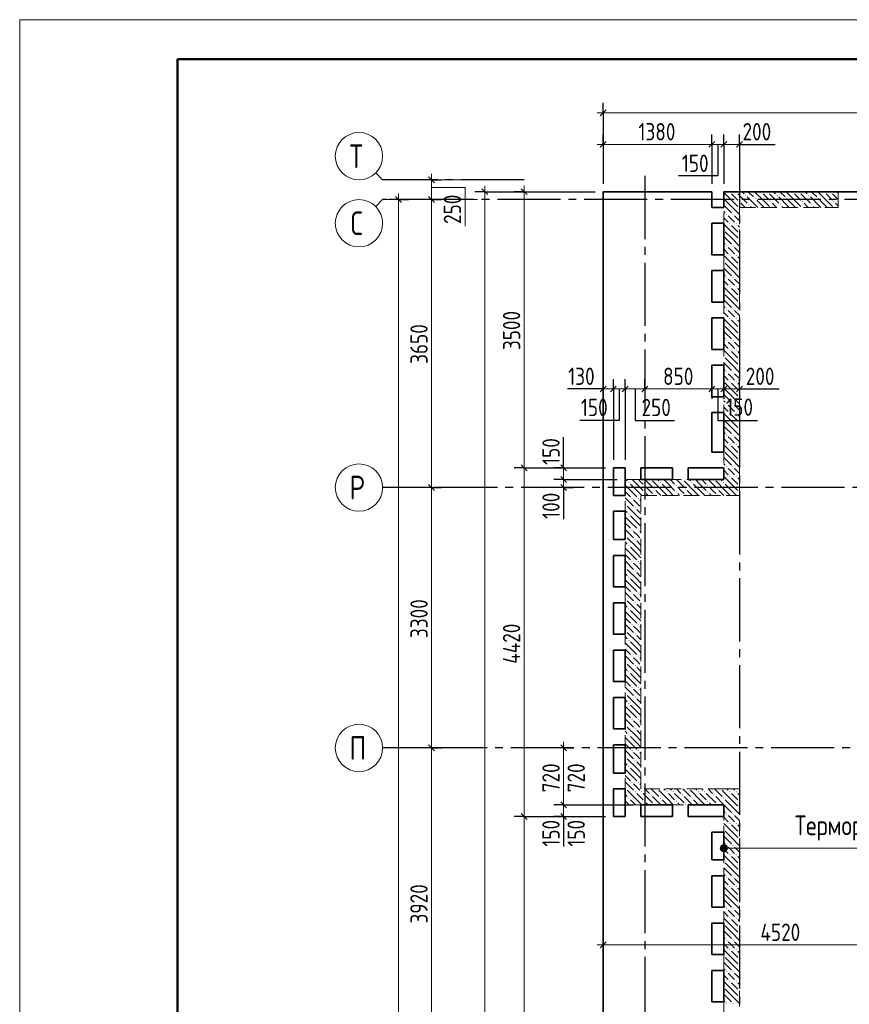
# Model space of a CAD drawing. Header units: millimetres. Extents: x 0 to 43617, y 0 to 59400.
# Tile 23 of 32: x 0 to 10514, y 46920 to 59400. Entities that reach past the tile are written whole.
import ezdxf

# ---------------------------------------------------------------- set-up
doc = ezdxf.new("R2010")
doc.units = ezdxf.units.MM
doc.linetypes.add('______2', pattern=[270, 200, -70])
doc.linetypes.add('______5', pattern=[1100, 800, -100, 100, -100])
for name, color, linetype, lineweight in [('Standard', 7, 'Continuous', 25), ('Оси', 40, '______5', 18), ('Примечания', 7, 'Continuous', 25), ('Размерная выноска', 7, 'Continuous', 13)]:
    doc.layers.add(name, color=color, linetype=linetype, lineweight=lineweight)
doc.layers.add('ЖБ Перекрытие верхний уровень', color=7, linetype='Continuous', lineweight=25, true_color=0xe0e0ff)
doc.layers.add('ЖБ Стена верхний уровень', color=7, linetype='Continuous', lineweight=25, true_color=0x006e00)
doc.styles.add('GOST 2.304-81', font='txt')
doc.styles.add('ISOCPEUR', font='txt')

msp = doc.modelspace()

# ---------------------------------------------------------------- hatches: boundary and pattern name
at = {"layer": 'ЖБ Стена верхний уровень', "linetype": 'Continuous', "lineweight": 18, "transparency": 33554687}
for points in [[(8994, 57213), (9001, 57220), (9007, 57213), (9001, 57207)], [(9074, 57213), (9081, 57220), (9087, 57213), (9081, 57207)], [(9194, 57173), (9201, 57180), (9207, 57173), (9201, 57167)], [(9394, 57213), (9401, 57220), (9407, 57213), (9401, 57207)], [(9474, 57213), (9481, 57220), (9487, 57213), (9481, 57207)], [(9594, 57173), (9601, 57180), (9607, 57173), (9601, 57167)], [(9794, 57213), (9801, 57220), (9807, 57213), (9801, 57207)], [(9874, 57213), (9881, 57220), (9887, 57213), (9881, 57207)], [(9994, 57173), (10001, 57180), (10007, 57173), (10001, 57167)], [(10194, 57213), (10201, 57220), (10207, 57213), (10201, 57207)], [(10274, 57213), (10281, 57220), (10287, 57213), (10281, 57207)], [(8924, 57137), (8927, 57133), (8924, 57130)], [(9114, 57093), (9121, 57100), (9124, 57097), (9124, 57090), (9121, 57087)], [(9124, 57097), (9127, 57093), (9124, 57090)], [(9234, 57053), (9241, 57060), (9247, 57053), (9241, 57047)], [(9314, 57133), (9321, 57140), (9327, 57133), (9321, 57127)], [(9514, 57093), (9521, 57100), (9527, 57093), (9521, 57087)], [(9634, 57053), (9641, 57060), (9647, 57053), (9641, 57047)], [(9714, 57133), (9721, 57140), (9727, 57133), (9721, 57127)], [(9914, 57093), (9921, 57100), (9927, 57093), (9921, 57087)], [(10034, 57053), (10041, 57060), (10047, 57053), (10041, 57047)], [(10114, 57133), (10121, 57140), (10127, 57133), (10121, 57127)], [(10314, 57093), (10321, 57100), (10327, 57093), (10321, 57087)], [(8954, 56933), (8961, 56940), (8967, 56933), (8961, 56927)], [(9034, 56933), (9041, 56940), (9047, 56933), (9041, 56927)], [(9114, 57013), (9121, 57020), (9124, 57017), (9124, 57010), (9121, 57007)], [(8994, 56813), (9001, 56820), (9007, 56813), (9001, 56807)], [(9074, 56813), (9081, 56820), (9087, 56813), (9081, 56807)], [(8924, 56737), (8927, 56733), (8924, 56730)], [(9114, 56693), (9121, 56700), (9124, 56697), (9124, 56690), (9121, 56687)], [(8954, 56533), (8961, 56540), (8967, 56533), (8961, 56527)], [(9034, 56533), (9041, 56540), (9047, 56533), (9041, 56527)], [(9114, 56613), (9121, 56620), (9124, 56617), (9124, 56610), (9121, 56607)], [(8994, 56413), (9001, 56420), (9007, 56413), (9001, 56407)], [(9074, 56413), (9081, 56420), (9087, 56413), (9081, 56407)], [(8924, 56337), (8927, 56333), (8924, 56330)], [(9114, 56293), (9121, 56300), (9124, 56297), (9124, 56290), (9121, 56287)], [(9114, 56213), (9121, 56220), (9124, 56217), (9124, 56210), (9121, 56207)], [(8954, 56133), (8961, 56140), (8967, 56133), (8961, 56127)], [(9034, 56133), (9041, 56140), (9047, 56133), (9041, 56127)], [(8924, 55937), (8927, 55933), (8924, 55930)], [(8994, 56013), (9001, 56020), (9007, 56013), (9001, 56007)], [(9074, 56013), (9081, 56020), (9087, 56013), (9081, 56007)], [(9114, 55893), (9121, 55900), (9124, 55897), (9124, 55890), (9121, 55887)], [(9114, 55813), (9121, 55820), (9124, 55817), (9124, 55810), (9121, 55807)], [(8954, 55733), (8961, 55740), (8967, 55733), (8961, 55727)], [(9034, 55733), (9041, 55740), (9047, 55733), (9041, 55727)], [(8924, 55537), (8927, 55533), (8924, 55530)], [(8994, 55613), (9001, 55620), (9007, 55613), (9001, 55607)], [(9074, 55613), (9081, 55620), (9087, 55613), (9081, 55607)], [(9114, 55493), (9121, 55500), (9124, 55497), (9124, 55490), (9121, 55487)], [(9114, 55413), (9121, 55420), (9124, 55417), (9124, 55410), (9121, 55407)], [(8954, 55333), (8961, 55340), (8967, 55333), (8961, 55327)], [(9034, 55333), (9041, 55340), (9047, 55333), (9041, 55327)], [(8994, 55213), (9001, 55220), (9007, 55213), (9001, 55207)], [(9074, 55213), (9081, 55220), (9087, 55213), (9081, 55207)], [(8924, 55137), (8927, 55133), (8924, 55130)], [(9114, 55093), (9121, 55100), (9124, 55097), (9124, 55090), (9121, 55087)], [(8954, 54933), (8961, 54940), (8967, 54933), (8961, 54927)], [(9034, 54933), (9041, 54940), (9047, 54933), (9041, 54927)], [(9114, 55013), (9121, 55020), (9124, 55017), (9124, 55010), (9121, 55007)], [(8994, 54813), (9001, 54820), (9007, 54813), (9001, 54807)], [(9074, 54813), (9081, 54820), (9087, 54813), (9081, 54807)], [(8924, 54737), (8927, 54733), (8924, 54730)], [(9114, 54693), (9121, 54700), (9124, 54697), (9124, 54690), (9121, 54687)], [(8954, 54533), (8961, 54540), (8967, 54533), (8961, 54527)], [(9034, 54533), (9041, 54540), (9047, 54533), (9041, 54527)], [(9114, 54613), (9121, 54620), (9124, 54617), (9124, 54610), (9121, 54607)], [(8994, 54413), (9001, 54420), (9007, 54413), (9001, 54407)], [(9074, 54413), (9081, 54420), (9087, 54413), (9081, 54407)], [(8924, 54337), (8927, 54333), (8924, 54330)], [(9114, 54293), (9121, 54300), (9124, 54297), (9124, 54290), (9121, 54287)], [(9114, 54213), (9121, 54220), (9124, 54217), (9124, 54210), (9121, 54207)], [(8954, 54133), (8961, 54140), (8967, 54133), (8961, 54127)], [(9034, 54133), (9041, 54140), (9047, 54133), (9041, 54127)], [(8924, 53937), (8927, 53933), (8924, 53930)], [(8994, 54013), (9001, 54020), (9007, 54013), (9001, 54007)], [(9074, 54013), (9081, 54020), (9087, 54013), (9081, 54007)], [(9114, 53893), (9121, 53900), (9124, 53897), (9124, 53890), (9121, 53887)], [(9114, 53813), (9121, 53820), (9124, 53817), (9124, 53810), (9121, 53807)], [(8954, 53733), (8961, 53740), (8967, 53733), (8961, 53727)], [(9034, 53733), (9041, 53740), (9047, 53733), (9041, 53727)], [(8004, 53570), (8001, 53567), (7998, 53570)], [(8404, 53570), (8401, 53567), (8398, 53570)], [(8804, 53570), (8801, 53567), (8798, 53570)], [(8994, 53613), (9001, 53620), (9007, 53613), (9001, 53607)], [(9074, 53613), (9081, 53620), (9087, 53613), (9081, 53607)], [(7714, 53533), (7721, 53540), (7727, 53533), (7721, 53527)], [(7914, 53493), (7921, 53500), (7927, 53493), (7921, 53487)], [(7914, 53413), (7921, 53420), (7927, 53413), (7921, 53407)], [(8034, 53453), (8041, 53460), (8047, 53453), (8041, 53447)], [(8114, 53533), (8121, 53540), (8127, 53533), (8121, 53527)], [(8314, 53493), (8321, 53500), (8327, 53493), (8321, 53487)], [(8314, 53413), (8321, 53420), (8327, 53413), (8321, 53407)], [(8434, 53453), (8441, 53460), (8447, 53453), (8441, 53447)], [(8514, 53533), (8521, 53540), (8527, 53533), (8521, 53527)], [(8714, 53493), (8721, 53500), (8727, 53493), (8721, 53487)], [(8714, 53413), (8721, 53420), (8727, 53413), (8721, 53407)], [(8834, 53453), (8841, 53460), (8847, 53453), (8841, 53447)], [(8914, 53533), (8921, 53540), (8927, 53533), (8921, 53527)], [(9114, 53493), (9121, 53500), (9124, 53497), (9124, 53490), (9121, 53487)], [(9114, 53413), (9121, 53420), (9124, 53417), (9124, 53410), (9121, 53407)], [(7754, 53333), (7761, 53340), (7767, 53333), (7761, 53327)], [(7834, 53333), (7841, 53340), (7847, 53333), (7841, 53327)], [(8034, 53373), (8041, 53380), (8047, 53373), (8044, 53370), (8038, 53370)], [(8434, 53373), (8441, 53380), (8447, 53373), (8444, 53370), (8438, 53370)], [(8834, 53373), (8841, 53380), (8847, 53373), (8844, 53370), (8838, 53370)], [(7674, 53253), (7681, 53260), (7687, 53253), (7681, 53247)], [(7794, 53213), (7801, 53220), (7807, 53213), (7801, 53207)], [(7714, 53133), (7721, 53140), (7727, 53133), (7721, 53127)], [(7754, 52933), (7761, 52940), (7767, 52933), (7761, 52927)], [(7834, 52933), (7841, 52940), (7847, 52933), (7841, 52927)], [(7674, 52853), (7681, 52860), (7687, 52853), (7681, 52847)], [(7794, 52813), (7801, 52820), (7807, 52813), (7801, 52807)], [(7714, 52733), (7721, 52740), (7727, 52733), (7721, 52727)], [(7674, 52453), (7681, 52460), (7687, 52453), (7681, 52447)], [(7754, 52533), (7761, 52540), (7767, 52533), (7761, 52527)], [(7794, 52413), (7801, 52420), (7807, 52413), (7801, 52407)], [(7834, 52533), (7841, 52540), (7847, 52533), (7841, 52527)], [(7714, 52333), (7721, 52340), (7727, 52333), (7721, 52327)], [(7674, 52053), (7681, 52060), (7687, 52053), (7681, 52047)], [(7754, 52133), (7761, 52140), (7767, 52133), (7761, 52127)], [(7834, 52133), (7841, 52140), (7847, 52133), (7841, 52127)], [(7714, 51933), (7721, 51940), (7727, 51933), (7721, 51927)], [(7794, 52013), (7801, 52020), (7807, 52013), (7801, 52007)], [(7754, 51733), (7761, 51740), (7767, 51733), (7761, 51727)], [(7834, 51733), (7841, 51740), (7847, 51733), (7841, 51727)], [(7674, 51653), (7681, 51660), (7687, 51653), (7681, 51647)], [(7794, 51613), (7801, 51620), (7807, 51613), (7801, 51607)], [(7714, 51533), (7721, 51540), (7727, 51533), (7721, 51527)], [(7754, 51333), (7761, 51340), (7767, 51333), (7761, 51327)], [(7834, 51333), (7841, 51340), (7847, 51333), (7841, 51327)], [(7674, 51253), (7681, 51260), (7687, 51253), (7681, 51247)], [(7794, 51213), (7801, 51220), (7807, 51213), (7801, 51207)], [(7714, 51133), (7721, 51140), (7727, 51133), (7721, 51127)], [(7754, 50933), (7761, 50940), (7767, 50933), (7761, 50927)], [(7834, 50933), (7841, 50940), (7847, 50933), (7841, 50927)], [(7674, 50853), (7681, 50860), (7687, 50853), (7681, 50847)], [(7794, 50813), (7801, 50820), (7807, 50813), (7801, 50807)], [(7714, 50733), (7721, 50740), (7727, 50733), (7721, 50727)], [(7674, 50453), (7681, 50460), (7687, 50453), (7681, 50447)], [(7754, 50533), (7761, 50540), (7767, 50533), (7761, 50527)], [(7834, 50533), (7841, 50540), (7847, 50533), (7841, 50527)], [(7714, 50333), (7721, 50340), (7727, 50333), (7721, 50327)], [(7794, 50413), (7801, 50420), (7807, 50413), (7801, 50407)], [(7674, 50053), (7681, 50060), (7687, 50053), (7681, 50047)], [(7754, 50133), (7761, 50140), (7767, 50133), (7761, 50127)], [(7834, 50133), (7841, 50140), (7847, 50133), (7841, 50127)], [(7714, 49933), (7721, 49940), (7727, 49933), (7721, 49927)], [(7794, 50013), (7801, 50020), (7807, 50013), (7801, 50007)], [(7754, 49733), (7761, 49740), (7767, 49733), (7761, 49727)], [(7834, 49733), (7841, 49740), (7847, 49733), (7841, 49727)], [(7674, 49653), (7681, 49660), (7687, 49653), (7684, 49650), (7678, 49650)], [(7684, 49650), (7681, 49647), (7678, 49650)], [(7794, 49613), (7801, 49620), (7807, 49613), (7801, 49607)], [(7874, 49613), (7881, 49620), (7887, 49613), (7881, 49607)], [(7994, 49573), (8001, 49580), (8007, 49573), (8001, 49567)], [(8084, 49650), (8081, 49647), (8078, 49650)], [(8194, 49613), (8201, 49620), (8207, 49613), (8201, 49607)], [(8274, 49613), (8281, 49620), (8287, 49613), (8281, 49607)], [(8394, 49573), (8401, 49580), (8407, 49573), (8401, 49567)], [(8484, 49650), (8481, 49647), (8478, 49650)], [(8594, 49613), (8601, 49620), (8607, 49613), (8601, 49607)], [(8674, 49613), (8681, 49620), (8687, 49613), (8681, 49607)], [(8794, 49573), (8801, 49580), (8807, 49573), (8801, 49567)], [(8884, 49650), (8881, 49647), (8878, 49650)], [(8994, 49613), (9001, 49620), (9007, 49613), (9001, 49607)], [(9074, 49613), (9081, 49620), (9087, 49613), (9081, 49607)], [(7714, 49533), (7721, 49540), (7727, 49533), (7721, 49527)], [(7914, 49493), (7921, 49500), (7927, 49493), (7921, 49487)], [(8034, 49453), (8041, 49460), (8047, 49453), (8044, 49450), (8038, 49450)], [(8114, 49533), (8121, 49540), (8127, 49533), (8121, 49527)], [(8314, 49493), (8321, 49500), (8327, 49493), (8321, 49487)], [(8434, 49453), (8441, 49460), (8447, 49453), (8444, 49450), (8438, 49450)], [(8514, 49533), (8521, 49540), (8527, 49533), (8521, 49527)], [(8714, 49493), (8721, 49500), (8727, 49493), (8721, 49487)], [(8834, 49453), (8841, 49460), (8847, 49453), (8844, 49450), (8838, 49450)], [(8914, 49533), (8921, 49540), (8924, 49537), (8924, 49530), (8921, 49527)], [(8924, 49537), (8927, 49533), (8924, 49530)], [(9114, 49493), (9121, 49500), (9124, 49497), (9124, 49490), (9121, 49487)], [(8954, 49333), (8961, 49340), (8967, 49333), (8961, 49327)], [(9034, 49333), (9041, 49340), (9047, 49333), (9041, 49327)], [(9114, 49413), (9121, 49420), (9124, 49417), (9124, 49410), (9121, 49407)], [(8994, 49213), (9001, 49220), (9007, 49213), (9001, 49207)], [(9074, 49213), (9081, 49220), (9087, 49213), (9081, 49207)], [(8924, 49137), (8927, 49133), (8924, 49130)], [(9114, 49093), (9121, 49100), (9124, 49097), (9124, 49090), (9121, 49087)], [(8954, 48933), (8961, 48940), (8967, 48933), (8961, 48927)], [(9034, 48933), (9041, 48940), (9047, 48933), (9041, 48927)], [(9114, 49013), (9121, 49020), (9124, 49017), (9124, 49010), (9121, 49007)], [(8994, 48813), (9001, 48820), (9007, 48813), (9001, 48807)], [(9074, 48813), (9081, 48820), (9087, 48813), (9081, 48807)], [(8924, 48737), (8927, 48733), (8924, 48730)], [(9114, 48693), (9121, 48700), (9124, 48697), (9124, 48690), (9121, 48687)], [(9114, 48613), (9121, 48620), (9124, 48617), (9124, 48610), (9121, 48607)], [(8954, 48533), (8961, 48540), (8967, 48533), (8961, 48527)], [(9034, 48533), (9041, 48540), (9047, 48533), (9041, 48527)], [(8924, 48337), (8927, 48333), (8924, 48330)], [(8994, 48413), (9001, 48420), (9007, 48413), (9001, 48407)], [(9074, 48413), (9081, 48420), (9087, 48413), (9081, 48407)], [(9114, 48293), (9121, 48300), (9124, 48297), (9124, 48290), (9121, 48287)], [(9114, 48213), (9121, 48220), (9124, 48217), (9124, 48210), (9121, 48207)], [(8954, 48133), (8961, 48140), (8967, 48133), (8961, 48127)], [(9034, 48133), (9041, 48140), (9047, 48133), (9041, 48127)], [(8924, 47937), (8927, 47933), (8924, 47930)], [(8994, 48013), (9001, 48020), (9007, 48013), (9001, 48007)], [(9074, 48013), (9081, 48020), (9087, 48013), (9081, 48007)], [(9114, 47893), (9121, 47900), (9124, 47897), (9124, 47890), (9121, 47887)], [(9114, 47813), (9121, 47820), (9124, 47817), (9124, 47810), (9121, 47807)], [(8954, 47733), (8961, 47740), (8967, 47733), (8961, 47727)], [(9034, 47733), (9041, 47740), (9047, 47733), (9041, 47727)], [(8994, 47613), (9001, 47620), (9007, 47613), (9001, 47607)], [(9074, 47613), (9081, 47620), (9087, 47613), (9081, 47607)], [(8924, 47537), (8927, 47533), (8924, 47530)], [(9114, 47493), (9121, 47500), (9124, 47497), (9124, 47490), (9121, 47487)], [(8954, 47333), (8961, 47340), (8967, 47333), (8961, 47327)], [(9034, 47333), (9041, 47340), (9047, 47333), (9041, 47327)], [(9114, 47413), (9121, 47420), (9124, 47417), (9124, 47410), (9121, 47407)], [(8994, 47213), (9001, 47220), (9007, 47213), (9001, 47207)], [(9074, 47213), (9081, 47220), (9087, 47213), (9081, 47207)], [(8924, 47137), (8927, 47133), (8924, 47130)], [(9114, 47093), (9121, 47100), (9124, 47097), (9124, 47090), (9121, 47087)], [(8954, 46933), (8961, 46940), (8967, 46933), (8961, 46927)], [(9034, 46933), (9041, 46940), (9047, 46933), (9041, 46927)], [(9114, 47013), (9121, 47020), (9124, 47017), (9124, 47010), (9121, 47007)]]:
    msp.add_hatch(color=7, dxfattribs=at).paths.add_polyline_path(points, flags=16)
at = {"layer": 'Примечания', "linetype": 'Continuous', "lineweight": 13, "transparency": 33554687}
for points in [[(8885, 48877), (8885, 48923), (8879, 48900)], [(8902, 48861), (8902, 48939), (8885, 48923)], [(8902, 48861), (8885, 48923), (8885, 48877)], [(8924, 48855), (8924, 48945), (8902, 48939)], [(8924, 48855), (8902, 48939), (8902, 48861)], [(8946, 48861), (8946, 48939), (8924, 48945)], [(8946, 48861), (8924, 48945), (8924, 48855)], [(8963, 48877), (8963, 48923), (8946, 48939)], [(8963, 48877), (8946, 48939), (8946, 48861)], [(8963, 48923), (8963, 48877), (8969, 48900)]]:
    msp.add_hatch(color=7, dxfattribs=at).paths.add_polyline_path(points)

# ---------------------------------------------------------------- linework, layer by layer
at = {"layer": 'Standard', "color": 251, "linetype": 'Continuous', "lineweight": -3, "true_color": 0x656565, "transparency": 33554687}
for p, q in [((7394, 58220), (7394, 58345)), ((7394, 58220), (7394, 58095)), ((7394, 58220), (7394, 57320)), ((7394, 57820), (7394, 57945)), ((8774, 57820), (8774, 57945)), ((8924, 57820), (8924, 57945)), ((9124, 57820), (9124, 57945)), ((7394, 57820), (7394, 57695)), ((7394, 57820), (7394, 57320)), ((8774, 57820), (8774, 57695)), ((8924, 57820), (8924, 57695)), ((9124, 57820), (9124, 57695)), ((9124, 57820), (9124, 57820)), ((5221, 57370), (4700, 57370)), ((5221, 57370), (5096, 57370)), ((5221, 57370), (5346, 57370)), ((5894, 57220), (5769, 57220)), ((5894, 57220), (6019, 57220)), ((5894, 57220), (7294, 57220)), ((6394, 57220), (6269, 57220)), ((6394, 57220), (6519, 57220)), ((6394, 57220), (7294, 57220)), ((4802, 57120), (4677, 57120)), ((5221, 57120), (4700, 57120)), ((4802, 57120), (4927, 57120)), ((4802, 57120), (4802, 57120)), ((5221, 57120), (5096, 57120)), ((5221, 57120), (5346, 57120)), ((7394, 54720), (7394, 54845)), ((7524, 54720), (7524, 54845)), ((7674, 54720), (7674, 54845)), ((7924, 54720), (7924, 54845)), ((8774, 54720), (8774, 54845)), ((8924, 54720), (8924, 54845)), ((9124, 54720), (9124, 54845)), ((7394, 54720), (7394, 54595)), ((7394, 54720), (7394, 54720)), ((7524, 54720), (7524, 54595)), ((7674, 54720), (7674, 54595)), ((7924, 54720), (7924, 54595)), ((7924, 54720), (7924, 54720)), ((8774, 54720), (8774, 54595)), ((8774, 54720), (8774, 54720)), ((8924, 54720), (8924, 54595)), ((8924, 54720), (8924, 54720)), ((9124, 54720), (9124, 54595)), ((9124, 54720), (9124, 54720)), ((6394, 53720), (6269, 53720)), ((6394, 53720), (6519, 53720)), ((6394, 53720), (7424, 53720)), ((6894, 53720), (6769, 53720)), ((6894, 53720), (7019, 53720)), ((6894, 53720), (7424, 53720)), ((6894, 53570), (6769, 53570)), ((6894, 53570), (7019, 53570)), ((6894, 53570), (7574, 53570)), ((5221, 53470), (5096, 53470)), ((5221, 53470), (5346, 53470)), ((6894, 53470), (6769, 53470)), ((6894, 53470), (7019, 53470)), ((6894, 53470), (6894, 53470)), ((5221, 50170), (5096, 50170)), ((5221, 50170), (5346, 50170)), ((6894, 50170), (6769, 50170)), ((6894, 50170), (6769, 50170)), ((6894, 50170), (7019, 50170)), ((6894, 50170), (6894, 50170)), ((6894, 50170), (7019, 50170)), ((6894, 50170), (6894, 50170)), ((6894, 49450), (6769, 49450)), ((6894, 49450), (6769, 49450)), ((6894, 49450), (7019, 49450)), ((6894, 49450), (7574, 49450)), ((6894, 49450), (7019, 49450)), ((6394, 49300), (6269, 49300)), ((6394, 49300), (6519, 49300)), ((6394, 49300), (7424, 49300)), ((6894, 49300), (6769, 49300)), ((6894, 49300), (6769, 49300)), ((6894, 49300), (7019, 49300)), ((6894, 49300), (7424, 49300)), ((6894, 49300), (7019, 49300)), ((7394, 47673), (7394, 47798)), ((7394, 47673), (7394, 47548)), ((7394, 47673), (7394, 47673))]:
    msp.add_line(p, q, dxfattribs=at)
at = {"layer": 'Standard', "color": 7, "linetype": 'Continuous', "lineweight": 13, "transparency": 33554687}
for p, q in [((7394, 58220), (7319, 58220)), ((22354, 58220), (7394, 58220)), ((7394, 57820), (7319, 57820)), ((8774, 57820), (7394, 57820)), ((8924, 57820), (8774, 57820)), ((9124, 57820), (9199, 57820)), ((4600, 57370), (4512, 57458)), ((5221, 57370), (5221, 57445)), ((4600, 57370), (5802, 57370)), ((5221, 57120), (5221, 57370)), ((5894, 57220), (5894, 57295)), ((6394, 57220), (6394, 57295)), ((4802, 57120), (4802, 57195)), ((4600, 57120), (4512, 57032)), ((4600, 57120), (5802, 57120)), ((5221, 53470), (5221, 57120)), ((7394, 54720), (7319, 54720)), ((7524, 54720), (7394, 54720)), ((7674, 54720), (7524, 54720)), ((7924, 54720), (7674, 54720)), ((8774, 54720), (7924, 54720)), ((9124, 54720), (9199, 54720)), ((6894, 53720), (6894, 53795)), ((6394, 53720), (6394, 49300)), ((6894, 53570), (6894, 53470)), ((5221, 50170), (5221, 53470)), ((6894, 53470), (6894, 53395)), ((6894, 50170), (6894, 50245)), ((6894, 50170), (6894, 50245)), ((5221, 46250), (5221, 50170)), ((6894, 49450), (6894, 50170)), ((6894, 49450), (6894, 49300)), ((6894, 49300), (6894, 49450)), ((6394, 49300), (6394, 43200)), ((6894, 49300), (6894, 49225)), ((6894, 49300), (6894, 49225)), ((7394, 47673), (7319, 47673)), ((11914, 47673), (7394, 47673))]:
    msp.add_line(p, q, dxfattribs=at)
at = {"layer": 'Standard', "color": 7, "linetype": 'Continuous', "lineweight": 25, "transparency": 33554687}
for p, q in [((7431, 58257), (7357, 58183)), ((7431, 57857), (7357, 57783)), ((8812, 57857), (8736, 57783)), ((8961, 57857), (8886, 57783)), ((9161, 57857), (9086, 57783)), ((5258, 57332), (5183, 57408)), ((5857, 57257), (5932, 57183)), ((6357, 57257), (6432, 57183)), ((4839, 57083), (4764, 57157)), ((5258, 57083), (5183, 57157)), ((7431, 54757), (7357, 54683)), ((7561, 54757), (7486, 54683)), ((7712, 54757), (7636, 54683)), ((7961, 54757), (7886, 54683)), ((8812, 54757), (8736, 54683)), ((8961, 54757), (8886, 54683)), ((9161, 54757), (9086, 54683)), ((6357, 53757), (6432, 53683)), ((6857, 53757), (6932, 53683)), ((6857, 53608), (6932, 53532)), ((5258, 53432), (5183, 53508)), ((6857, 53508), (6932, 53432)), ((5258, 50133), (5183, 50208)), ((6857, 50208), (6932, 50133)), ((6931, 50133), (6857, 50208)), ((6857, 49488), (6932, 49412)), ((6931, 49412), (6857, 49488)), ((6357, 49337), (6432, 49262)), ((6857, 49337), (6932, 49262)), ((6931, 49262), (6857, 49337)), ((7431, 47710), (7357, 47635))]:
    msp.add_line(p, q, dxfattribs=at)
at = {"layer": 'Standard', "color": 7, "linetype": 'Continuous', "lineweight": 13, "transparency": 33554687}
msp.add_lwpolyline([(0, 0), (42000, 0), (42000, 59400), (0, 59400), (0, 0)], close=True, dxfattribs=at)
at = {"layer": 'Standard', "color": 7, "linetype": 'Continuous', "lineweight": 50, "transparency": 33554687}
msp.add_lwpolyline([(2000, 58900), (41500, 58900), (41500, 500), (2000, 500), (2000, 58900)], close=True, dxfattribs=at)
at = {"layer": 'Standard', "color": 251, "linetype": 'Continuous', "lineweight": -3, "true_color": 0x656565, "transparency": 33554687}
for points in [[(8774, 57820), (8774, 57653), (8774, 57653), (8774, 57320)], [(8924, 57820), (8924, 57731), (8924, 57731), (8924, 57320)], [(7524, 54720), (7524, 54426), (7524, 54426), (7524, 53820)], [(7674, 54720), (7674, 54454), (7674, 54454), (7674, 53820)], [(5221, 53470), (5204, 53470), (5204, 53470), (4700, 53470)], [(5221, 50170), (5204, 50170), (5204, 50170), (5204, 50170), (5204, 50170), (4700, 50170)], [(6894, 49450), (7196, 49450), (7196, 49450), (7774, 49450)], [(6894, 49300), (7196, 49300), (7196, 49300), (7424, 49300)]]:
    msp.add_lwpolyline(points, dxfattribs=at)
at = {"layer": 'Standard', "color": 7, "linetype": 'Continuous', "lineweight": 13, "transparency": 33554687}
for points in [[(9124, 57820), (8977, 57820), (8977, 57820), (8924, 57820)], [(5644, 56782), (5644, 57273), (5221, 57273)], [(5894, 57220), (5894, 38586), (5894, 38586), (5894, 20800)], [(6394, 57220), (6394, 55107), (6394, 55107), (6394, 53720)], [(4802, 10630), (4802, 33448), (4802, 33448), (4802, 57120)], [(8924, 54720), (8885, 54720), (8885, 54720), (8774, 54720)], [(9124, 54720), (9067, 54720), (9067, 54720), (8961, 54720), (8961, 54720), (8924, 54720)], [(6894, 53720), (6894, 53654), (6894, 53654), (6894, 53570)], [(6894, 50170), (6894, 49508), (6894, 49508), (6894, 49450)]]:
    msp.add_lwpolyline(points, dxfattribs=at)
at = {"layer": 'ЖБ Перекрытие верхний уровень', "color": 7, "linetype": 'Continuous', "lineweight": 35, "transparency": 33554687}
for p, q in [((8774, 57220), (7394, 57220)), ((7394, 57220), (7394, 22670)), ((8774, 57020), (8774, 57220)), ((22354, 57220), (8924, 57220)), ((8924, 57220), (8924, 57020)), ((8924, 57020), (8774, 57020)), ((8774, 56420), (8774, 56820)), ((8774, 56820), (8924, 56820)), ((8924, 56820), (8924, 56420)), ((8924, 56420), (8774, 56420)), ((8774, 55820), (8774, 56220)), ((8774, 56220), (8924, 56220)), ((8924, 56220), (8924, 55820)), ((8924, 55820), (8774, 55820)), ((8774, 55220), (8774, 55620)), ((8774, 55620), (8924, 55620)), ((8924, 55620), (8924, 55220)), ((8924, 55220), (8774, 55220)), ((8774, 55020), (8924, 55020)), ((8774, 54620), (8774, 55020)), ((8924, 55020), (8924, 54620)), ((8924, 54620), (8774, 54620)), ((8774, 53920), (8774, 54420)), ((8774, 54420), (8924, 54420)), ((8924, 54420), (8924, 53920)), ((8924, 53920), (8774, 53920)), ((7524, 53720), (7674, 53720)), ((7524, 53370), (7524, 53720)), ((7674, 53720), (7674, 53370)), ((7874, 53570), (7874, 53720)), ((7874, 53720), (8274, 53720)), ((8274, 53720), (8274, 53570)), ((8474, 53570), (8474, 53720)), ((8474, 53720), (8924, 53720)), ((8924, 53720), (8924, 53570)), ((8274, 53570), (7874, 53570)), ((8924, 53570), (8474, 53570)), ((7674, 53370), (7524, 53370)), ((7524, 52810), (7524, 53170)), ((7524, 53170), (7674, 53170)), ((7674, 53170), (7674, 52810)), ((7674, 52810), (7524, 52810)), ((7524, 52610), (7674, 52610)), ((7524, 52210), (7524, 52610)), ((7674, 52610), (7674, 52210)), ((7674, 52210), (7524, 52210)), ((7524, 51610), (7524, 52010)), ((7524, 52010), (7674, 52010)), ((7674, 52010), (7674, 51610)), ((7674, 51610), (7524, 51610)), ((7524, 51410), (7674, 51410)), ((7524, 51010), (7524, 51410)), ((7674, 51410), (7674, 51010)), ((7674, 51010), (7524, 51010)), ((7524, 50410), (7524, 50810)), ((7524, 50810), (7674, 50810)), ((7674, 50810), (7674, 50410)), ((7674, 50410), (7524, 50410)), ((7524, 50210), (7674, 50210)), ((7524, 49850), (7524, 50210)), ((7674, 50210), (7674, 49850)), ((7674, 49850), (7524, 49850)), ((7524, 49300), (7524, 49650)), ((7524, 49650), (7674, 49650)), ((7674, 49650), (7674, 49300)), ((7874, 49300), (7874, 49450)), ((7874, 49450), (8274, 49450)), ((8274, 49450), (8274, 49300)), ((8474, 49300), (8474, 49450)), ((8474, 49450), (8924, 49450)), ((8924, 49450), (8924, 49300)), ((7674, 49300), (7524, 49300)), ((8274, 49300), (7874, 49300)), ((8924, 49300), (8474, 49300)), ((8774, 48750), (8774, 49100)), ((8774, 49100), (8924, 49100)), ((8924, 49100), (8924, 48750)), ((8924, 48750), (8774, 48750)), ((8774, 48550), (8924, 48550)), ((8774, 48150), (8774, 48550)), ((8924, 48550), (8924, 48150)), ((8924, 48150), (8774, 48150)), ((8774, 47950), (8924, 47950)), ((8774, 47550), (8774, 47950)), ((8924, 47950), (8924, 47550)), ((8924, 47550), (8774, 47550)), ((8774, 47350), (8924, 47350)), ((8774, 46950), (8774, 47350)), ((8924, 47350), (8924, 46950)), ((8924, 46950), (8774, 46950))]:
    msp.add_line(p, q, dxfattribs=at)
at = {"layer": 'ЖБ Стена верхний уровень', "color": 251, "linetype": '______2', "lineweight": 13, "true_color": 0x656565, "transparency": 33554687}
for p, q in [((9124, 57220), (8924, 57220)), ((8924, 57220), (8924, 53570)), ((10374, 57220), (9124, 57220)), ((10374, 57020), (10374, 57220)), ((9124, 57020), (10374, 57020)), ((9124, 53570), (9124, 57020)), ((7874, 53570), (7674, 53570)), ((7674, 53570), (7674, 49650)), ((8924, 53570), (7874, 53570)), ((9124, 53370), (9124, 53570)), ((7874, 49650), (7874, 53370)), ((7874, 53370), (9124, 53370)), ((7674, 49650), (7674, 49450)), ((8924, 49650), (7874, 49650)), ((9124, 49650), (8924, 49650)), ((9124, 46350), (9124, 49650)), ((7674, 49450), (8924, 49450)), ((8924, 49450), (8924, 43050))]:
    msp.add_line(p, q, dxfattribs=at)
at = {"layer": 'ЖБ Стена верхний уровень', "color": 9, "linetype": 'Continuous', "lineweight": 18, "true_color": 0xc7c7c7, "transparency": 33554687}
for p, q in [((9021, 57113), (8924, 57210)), ((9021, 57193), (9101, 57113)), ((9101, 57193), (9124, 57170)), ((9124, 57170), (9221, 57073)), ((9154, 57220), (9181, 57193)), ((9234, 57220), (9301, 57153)), ((9421, 57113), (9314, 57220)), ((9421, 57193), (9501, 57113)), ((9501, 57193), (9621, 57073)), ((9554, 57220), (9581, 57193)), ((9634, 57220), (9701, 57153)), ((9821, 57113), (9714, 57220)), ((9821, 57193), (9901, 57113)), ((9901, 57193), (10021, 57073)), ((9954, 57220), (9981, 57193)), ((10034, 57220), (10101, 57153)), ((10221, 57113), (10114, 57220)), ((10221, 57193), (10301, 57113)), ((10301, 57193), (10374, 57120)), ((10354, 57220), (10374, 57200)), ((8941, 57033), (8924, 57050)), ((8941, 57113), (9021, 57033)), ((9021, 57113), (9101, 57033)), ((9181, 57033), (9141, 57073)), ((9341, 57033), (9221, 57153)), ((9341, 57113), (9421, 57033)), ((9421, 57113), (9501, 57033)), ((9581, 57033), (9541, 57073)), ((9741, 57033), (9621, 57153)), ((9741, 57113), (9821, 57033)), ((9821, 57113), (9901, 57033)), ((9981, 57033), (9941, 57073)), ((10141, 57033), (10021, 57153)), ((10141, 57113), (10221, 57033)), ((10221, 57113), (10301, 57033)), ((10374, 57040), (10341, 57073)), ((8924, 56970), (8941, 56953)), ((8941, 57033), (9021, 56953)), ((9021, 56873), (8981, 56913)), ((9021, 57033), (9124, 56930)), ((9061, 56913), (9124, 56850)), ((9194, 57020), (9181, 57033)), ((9261, 57033), (9274, 57020)), ((9341, 57033), (9354, 57020)), ((9421, 57033), (9434, 57020)), ((9594, 57020), (9581, 57033)), ((9661, 57033), (9674, 57020)), ((9741, 57033), (9754, 57020)), ((9821, 57033), (9834, 57020)), ((9994, 57020), (9981, 57033)), ((10061, 57033), (10074, 57020)), ((10141, 57033), (10154, 57020)), ((10221, 57033), (10234, 57020)), ((8924, 56890), (8981, 56833)), ((9021, 56713), (8924, 56810)), ((9061, 56833), (9021, 56873)), ((9021, 56793), (9101, 56713)), ((9101, 56793), (9124, 56770)), ((8941, 56713), (9021, 56633)), ((9021, 56713), (9101, 56633)), ((8941, 56633), (8924, 56650)), ((8924, 56570), (8941, 56553)), ((8941, 56633), (9021, 56553)), ((9021, 56633), (9124, 56530)), ((8924, 56490), (8981, 56433)), ((9021, 56473), (8981, 56513)), ((9061, 56433), (9021, 56473)), ((9061, 56513), (9124, 56450)), ((9021, 56313), (8924, 56410)), ((8941, 56313), (9021, 56233)), ((9021, 56393), (9101, 56313)), ((9021, 56313), (9101, 56233)), ((9101, 56393), (9124, 56370)), ((8941, 56233), (8924, 56250)), ((8924, 56170), (8941, 56153)), ((8941, 56233), (9021, 56153)), ((9021, 56233), (9124, 56130)), ((8924, 56090), (8981, 56033)), ((9021, 56073), (8981, 56113)), ((9061, 56033), (9021, 56073)), ((9061, 56113), (9124, 56050)), ((9021, 55913), (8924, 56010)), ((8941, 55913), (9021, 55833)), ((9021, 55993), (9101, 55913)), ((9021, 55913), (9101, 55833)), ((9101, 55993), (9124, 55970)), ((8941, 55833), (8924, 55850)), ((8941, 55833), (9021, 55753)), ((9021, 55833), (9124, 55730)), ((8924, 55770), (8941, 55753)), ((8924, 55690), (8981, 55633)), ((9021, 55673), (8981, 55713)), ((9061, 55633), (9021, 55673)), ((9061, 55713), (9124, 55650)), ((9021, 55513), (8924, 55610)), ((9021, 55593), (9101, 55513)), ((9101, 55593), (9124, 55570)), ((8941, 55433), (8924, 55450)), ((8941, 55513), (9021, 55433)), ((8941, 55433), (9021, 55353)), ((9021, 55513), (9101, 55433)), ((9021, 55433), (9124, 55330)), ((8924, 55370), (8941, 55353)), ((8924, 55290), (8981, 55233)), ((9021, 55273), (8981, 55313)), ((9061, 55313), (9124, 55250)), ((9021, 55113), (8924, 55210)), ((9061, 55233), (9021, 55273)), ((9021, 55193), (9101, 55113)), ((9101, 55193), (9124, 55170)), ((8941, 55033), (8924, 55050)), ((8941, 55113), (9021, 55033)), ((9021, 55113), (9101, 55033)), ((8924, 54970), (8941, 54953)), ((8941, 55033), (9021, 54953)), ((9021, 54873), (8981, 54913)), ((9021, 55033), (9124, 54930)), ((9061, 54913), (9124, 54850)), ((8924, 54890), (8981, 54833)), ((9021, 54713), (8924, 54810)), ((9061, 54833), (9021, 54873)), ((9021, 54793), (9101, 54713)), ((9101, 54793), (9124, 54770)), ((8941, 54713), (9021, 54633)), ((9021, 54713), (9101, 54633)), ((8941, 54633), (8924, 54650)), ((8924, 54570), (8941, 54553)), ((8941, 54633), (9021, 54553)), ((9021, 54633), (9124, 54530)), ((8924, 54490), (8981, 54433)), ((9021, 54473), (8981, 54513)), ((9061, 54433), (9021, 54473)), ((9061, 54513), (9124, 54450)), ((9021, 54313), (8924, 54410)), ((8941, 54313), (9021, 54233)), ((9021, 54393), (9101, 54313)), ((9021, 54313), (9101, 54233)), ((9101, 54393), (9124, 54370)), ((8941, 54233), (8924, 54250)), ((8924, 54170), (8941, 54153)), ((8941, 54233), (9021, 54153)), ((9021, 54233), (9124, 54130)), ((8924, 54090), (8981, 54033)), ((9021, 54073), (8981, 54113)), ((9061, 54033), (9021, 54073)), ((9061, 54113), (9124, 54050)), ((9021, 53913), (8924, 54010)), ((9021, 53993), (9101, 53913)), ((9101, 53993), (9124, 53970)), ((8941, 53833), (8924, 53850)), ((8941, 53913), (9021, 53833)), ((8941, 53833), (9021, 53753)), ((9021, 53913), (9101, 53833)), ((9021, 53833), (9124, 53730)), ((8924, 53770), (8941, 53753)), ((8924, 53690), (8981, 53633)), ((9021, 53673), (8981, 53713)), ((9061, 53633), (9021, 53673)), ((9061, 53713), (9124, 53650)), ((7684, 53570), (7701, 53553)), ((7821, 53513), (7764, 53570)), ((7844, 53570), (7874, 53540)), ((7874, 53540), (7901, 53513)), ((7924, 53570), (8021, 53473)), ((8141, 53433), (8021, 53553)), ((8084, 53570), (8101, 53553)), ((8221, 53513), (8164, 53570)), ((8244, 53570), (8301, 53513)), ((8324, 53570), (8421, 53473)), ((8541, 53433), (8421, 53553)), ((8484, 53570), (8501, 53553)), ((8621, 53513), (8564, 53570)), ((8644, 53570), (8701, 53513)), ((8724, 53570), (8821, 53473)), ((8941, 53433), (8821, 53553)), ((8884, 53570), (8901, 53553)), ((8964, 53570), (8924, 53610)), ((9021, 53513), (8964, 53570)), ((9021, 53593), (9044, 53570)), ((9044, 53570), (9101, 53513)), ((9101, 53593), (9124, 53570)), ((7741, 53433), (7674, 53500)), ((7674, 53420), (7741, 53353)), ((7741, 53513), (7821, 53433)), ((7741, 53433), (7821, 53353)), ((7821, 53513), (7874, 53460)), ((7821, 53433), (7874, 53380)), ((7874, 53460), (7901, 53433)), ((7981, 53433), (7941, 53473)), ((8021, 53393), (7981, 53433)), ((8061, 53433), (8124, 53370)), ((8141, 53513), (8221, 53433)), ((8141, 53433), (8204, 53370)), ((8221, 53513), (8301, 53433)), ((8221, 53433), (8284, 53370)), ((8381, 53433), (8341, 53473)), ((8421, 53393), (8381, 53433)), ((8461, 53433), (8524, 53370)), ((8541, 53513), (8621, 53433)), ((8541, 53433), (8604, 53370)), ((8621, 53513), (8701, 53433)), ((8621, 53433), (8684, 53370)), ((8781, 53433), (8741, 53473)), ((8821, 53393), (8781, 53433)), ((8861, 53433), (8924, 53370)), ((8941, 53513), (9021, 53433)), ((8941, 53433), (9004, 53370)), ((9021, 53513), (9101, 53433)), ((9021, 53433), (9084, 53370)), ((7674, 53340), (7781, 53233)), ((7821, 53273), (7781, 53313)), ((7861, 53313), (7874, 53300)), ((7874, 53380), (7884, 53370)), ((7941, 53393), (7964, 53370)), ((8341, 53393), (8364, 53370)), ((8741, 53393), (8764, 53370)), ((7674, 53180), (7701, 53153)), ((7821, 53113), (7701, 53233)), ((7861, 53233), (7821, 53273)), ((7821, 53193), (7874, 53140)), ((7741, 53033), (7674, 53100)), ((7741, 53113), (7821, 53033)), ((7821, 53113), (7874, 53060)), ((7674, 53020), (7741, 52953)), ((7674, 52940), (7781, 52833)), ((7741, 53033), (7821, 52953)), ((7821, 53033), (7874, 52980)), ((7821, 52713), (7701, 52833)), ((7821, 52873), (7781, 52913)), ((7861, 52833), (7821, 52873)), ((7821, 52793), (7874, 52740)), ((7861, 52913), (7874, 52900)), ((7674, 52780), (7701, 52753)), ((7741, 52633), (7674, 52700)), ((7741, 52713), (7821, 52633)), ((7821, 52713), (7874, 52660)), ((7674, 52620), (7741, 52553)), ((7741, 52633), (7821, 52553)), ((7821, 52633), (7874, 52580)), ((7674, 52540), (7781, 52433)), ((7821, 52313), (7701, 52433)), ((7821, 52473), (7781, 52513)), ((7861, 52433), (7821, 52473)), ((7861, 52513), (7874, 52500)), ((7674, 52380), (7701, 52353)), ((7741, 52233), (7674, 52300)), ((7741, 52313), (7821, 52233)), ((7821, 52393), (7874, 52340)), ((7821, 52313), (7874, 52260)), ((7674, 52220), (7741, 52153)), ((7741, 52233), (7821, 52153)), ((7821, 52233), (7874, 52180)), ((7674, 52140), (7781, 52033)), ((7821, 52073), (7781, 52113)), ((7861, 52033), (7821, 52073)), ((7861, 52113), (7874, 52100)), ((7674, 51980), (7701, 51953)), ((7821, 51913), (7701, 52033)), ((7821, 51993), (7874, 51940)), ((7741, 51833), (7674, 51900)), ((7674, 51820), (7741, 51753)), ((7741, 51913), (7821, 51833)), ((7741, 51833), (7821, 51753)), ((7821, 51913), (7874, 51860)), ((7821, 51833), (7874, 51780)), ((7674, 51740), (7781, 51633)), ((7821, 51673), (7781, 51713)), ((7861, 51633), (7821, 51673)), ((7861, 51713), (7874, 51700)), ((7674, 51580), (7701, 51553)), ((7821, 51513), (7701, 51633)), ((7821, 51593), (7874, 51540)), ((7741, 51433), (7674, 51500)), ((7674, 51420), (7741, 51353)), ((7741, 51513), (7821, 51433)), ((7741, 51433), (7821, 51353)), ((7821, 51513), (7874, 51460)), ((7821, 51433), (7874, 51380)), ((7674, 51340), (7781, 51233)), ((7821, 51273), (7781, 51313)), ((7861, 51313), (7874, 51300)), ((7674, 51180), (7701, 51153)), ((7821, 51113), (7701, 51233)), ((7861, 51233), (7821, 51273)), ((7821, 51193), (7874, 51140)), ((7741, 51033), (7674, 51100)), ((7741, 51113), (7821, 51033)), ((7821, 51113), (7874, 51060)), ((7674, 51020), (7741, 50953)), ((7674, 50940), (7781, 50833)), ((7741, 51033), (7821, 50953)), ((7821, 51033), (7874, 50980)), ((7821, 50713), (7701, 50833)), ((7821, 50873), (7781, 50913)), ((7861, 50833), (7821, 50873)), ((7861, 50913), (7874, 50900)), ((7674, 50780), (7701, 50753)), ((7741, 50633), (7674, 50700)), ((7741, 50713), (7821, 50633)), ((7821, 50793), (7874, 50740)), ((7821, 50713), (7874, 50660)), ((7674, 50620), (7741, 50553)), ((7741, 50633), (7821, 50553)), ((7821, 50633), (7874, 50580)), ((7674, 50540), (7781, 50433)), ((7821, 50313), (7701, 50433)), ((7821, 50473), (7781, 50513)), ((7861, 50433), (7821, 50473)), ((7861, 50513), (7874, 50500)), ((7674, 50380), (7701, 50353)), ((7741, 50233), (7674, 50300)), ((7741, 50313), (7821, 50233)), ((7821, 50393), (7874, 50340)), ((7821, 50313), (7874, 50260)), ((7674, 50220), (7741, 50153)), ((7741, 50233), (7821, 50153)), ((7821, 50233), (7874, 50180)), ((7674, 50140), (7781, 50033)), ((7821, 50073), (7781, 50113)), ((7861, 50033), (7821, 50073)), ((7861, 50113), (7874, 50100)), ((7674, 49980), (7701, 49953)), ((7821, 49913), (7701, 50033)), ((7821, 49993), (7874, 49940)), ((7741, 49833), (7674, 49900)), ((7674, 49820), (7741, 49753)), ((7741, 49913), (7821, 49833)), ((7741, 49833), (7821, 49753)), ((7821, 49913), (7874, 49860)), ((7821, 49833), (7874, 49780)), ((7674, 49740), (7764, 49650)), ((7821, 49673), (7781, 49713)), ((7844, 49650), (7821, 49673)), ((7861, 49713), (7874, 49700)), ((7674, 49580), (7701, 49553)), ((7821, 49513), (7701, 49633)), ((7764, 49650), (7781, 49633)), ((7821, 49593), (7901, 49513)), ((7861, 49633), (7844, 49650)), ((7901, 49593), (8021, 49473)), ((7924, 49650), (7981, 49593)), ((8004, 49650), (8101, 49553)), ((8124, 49450), (8021, 49553)), ((8221, 49513), (8101, 49633)), ((8164, 49650), (8181, 49633)), ((8221, 49593), (8301, 49513)), ((8261, 49633), (8244, 49650)), ((8301, 49593), (8421, 49473)), ((8324, 49650), (8381, 49593)), ((8404, 49650), (8501, 49553)), ((8524, 49450), (8421, 49553)), ((8621, 49513), (8501, 49633)), ((8564, 49650), (8581, 49633)), ((8621, 49593), (8701, 49513)), ((8661, 49633), (8644, 49650)), ((8701, 49593), (8821, 49473)), ((8724, 49650), (8781, 49593)), ((8804, 49650), (8901, 49553)), ((8924, 49450), (8821, 49553)), ((8924, 49610), (8901, 49633)), ((9021, 49513), (8924, 49610)), ((8964, 49650), (8981, 49633)), ((9021, 49593), (9101, 49513)), ((9061, 49633), (9044, 49650)), ((9101, 49593), (9124, 49570)), ((7724, 49450), (7674, 49500)), ((7741, 49513), (7804, 49450)), ((7821, 49513), (7884, 49450)), ((7964, 49450), (7941, 49473)), ((8141, 49513), (8204, 49450)), ((8221, 49513), (8284, 49450)), ((8364, 49450), (8341, 49473)), ((8541, 49513), (8604, 49450)), ((8621, 49513), (8684, 49450)), ((8764, 49450), (8741, 49473)), ((8941, 49433), (8924, 49450)), ((8941, 49513), (9021, 49433)), ((8941, 49433), (9021, 49353)), ((9021, 49513), (9101, 49433)), ((9021, 49433), (9124, 49330)), ((8924, 49370), (8941, 49353)), ((9021, 49273), (8981, 49313)), ((9061, 49313), (9124, 49250)), ((8924, 49290), (8981, 49233)), ((9021, 49113), (8924, 49210)), ((9061, 49233), (9021, 49273)), ((9021, 49193), (9101, 49113)), ((9101, 49193), (9124, 49170)), ((8941, 49033), (8924, 49050)), ((8941, 49113), (9021, 49033)), ((9021, 49113), (9101, 49033)), ((8924, 48970), (8941, 48953)), ((8941, 49033), (9021, 48953)), ((9021, 49033), (9124, 48930)), ((8924, 48890), (8981, 48833)), ((9021, 48713), (8924, 48810)), ((9021, 48873), (8981, 48913)), ((9061, 48833), (9021, 48873)), ((9061, 48913), (9124, 48850)), ((8941, 48713), (9021, 48633)), ((9021, 48793), (9101, 48713)), ((9021, 48713), (9101, 48633)), ((9101, 48793), (9124, 48770)), ((8941, 48633), (8924, 48650)), ((8924, 48570), (8941, 48553)), ((8941, 48633), (9021, 48553)), ((9021, 48633), (9124, 48530)), ((8924, 48490), (8981, 48433)), ((9021, 48473), (8981, 48513)), ((9061, 48433), (9021, 48473)), ((9061, 48513), (9124, 48450)), ((9021, 48313), (8924, 48410)), ((8941, 48313), (9021, 48233)), ((9021, 48393), (9101, 48313)), ((9021, 48313), (9101, 48233)), ((9101, 48393), (9124, 48370)), ((8941, 48233), (8924, 48250)), ((8941, 48233), (9021, 48153)), ((9021, 48233), (9124, 48130)), ((8924, 48170), (8941, 48153)), ((8924, 48090), (8981, 48033)), ((9021, 48073), (8981, 48113)), ((9061, 48033), (9021, 48073)), ((9061, 48113), (9124, 48050)), ((9021, 47913), (8924, 48010)), ((9021, 47993), (9101, 47913)), ((9101, 47993), (9124, 47970)), ((8941, 47833), (8924, 47850)), ((8941, 47913), (9021, 47833)), ((8941, 47833), (9021, 47753)), ((9021, 47913), (9101, 47833)), ((9021, 47833), (9124, 47730)), ((8924, 47770), (8941, 47753)), ((8924, 47690), (8981, 47633)), ((9021, 47673), (8981, 47713)), ((9061, 47713), (9124, 47650)), ((9021, 47513), (8924, 47610)), ((9061, 47633), (9021, 47673)), ((9021, 47593), (9101, 47513)), ((9101, 47593), (9124, 47570)), ((8941, 47433), (8924, 47450)), ((8941, 47513), (9021, 47433)), ((8941, 47433), (9021, 47353)), ((9021, 47513), (9101, 47433)), ((9021, 47433), (9124, 47330)), ((8924, 47370), (8941, 47353)), ((9021, 47273), (8981, 47313)), ((9061, 47313), (9124, 47250)), ((8924, 47290), (8981, 47233)), ((9021, 47113), (8924, 47210)), ((9061, 47233), (9021, 47273)), ((9021, 47193), (9101, 47113)), ((9101, 47193), (9124, 47170)), ((8941, 47033), (8924, 47050)), ((8941, 47113), (9021, 47033)), ((9021, 47113), (9101, 47033)), ((8924, 46970), (8941, 46953)), ((8941, 47033), (9021, 46953)), ((9021, 47033), (9124, 46930))]:
    msp.add_line(p, q, dxfattribs=at)
at = {"layer": 'Оси', "color": 8, "linetype": '______5', "lineweight": -3, "transparency": 33554687}
for p, q in [((9124, 57820), (9124, 7100)), ((7924, 57420), (7924, 7100)), ((6394, 57370), (4600, 57370)), ((23354, 57120), (4600, 57120)), ((22554, 53470), (4600, 53470)), ((26824, 50170), (4600, 50170))]:
    msp.add_line(p, q, dxfattribs=at)
at = {"layer": 'Оси', "color": 7, "linetype": 'Continuous', "lineweight": 13, "transparency": 33554687}
for centre in [(4300, 57670), (4300, 56820), (4300, 53470), (4300, 50170)]:
    msp.add_circle(centre, 300, dxfattribs=at)
at = {"layer": 'Примечания', "color": 7, "linetype": 'Continuous', "lineweight": 13, "transparency": 33554687}
for p, q in [((8924, 48945), (8924, 48945)), ((8879, 48900), (8879, 48900)), ((12874, 48900), (8924, 48900)), ((8924, 48855), (8924, 48855)), ((8969, 48900), (8969, 48900))]:
    msp.add_line(p, q, dxfattribs=at)
msp.add_circle((8924, 48900), 45, dxfattribs=at)
at = {"layer": 'Размерная выноска', "color": 7, "linetype": 'Continuous', "lineweight": 25, "transparency": 33554687}
for p, q in [((9124, 57820), (9574, 57820)), ((7394, 54720), (6944, 54720)), ((9124, 54720), (9624, 54720)), ((6894, 53720), (6894, 54110)), ((6894, 53470), (6894, 53070)), ((6894, 49300), (6894, 48920)), ((6894, 49300), (6894, 48920))]:
    msp.add_line(p, q, dxfattribs=at)
for points in [[(8849, 57820), (8849, 57420), (8349, 57420)], [(7599, 54720), (7599, 54320), (7099, 54320)], [(7799, 54720), (7799, 54320), (8299, 54320)], [(8849, 54720), (8849, 54320), (9349, 54320)]]:
    msp.add_lwpolyline(points, dxfattribs=at)

# ---------------------------------------------------------------- texts
at = {"layer": 'Standard', "color": 7, "linetype": 'Continuous', "lineweight": 25, "transparency": 33554687, "char_height": 220, "attachment_point": 7, "style": 'GOST 2.304-81'}
for s, insert, width in [('1380', (7842, 57870), 610.17), ('200', (9161, 57870), 531.97), ('150', (8392, 57470), 469.51), ('130', (6952, 54770), 469.51), ('850', (8154, 54770), 516.4), ('200', (9202, 54770), 531.97), ('150', (7113, 54375), 469.51), ('250', (7881, 54375), 516.4), ('150', (8955, 54379), 469.51), ('4520', (9388, 47723), 657.06)]:
    msp.add_mtext(s, dxfattribs=dict(at, insert=insert, width=width))
at = {"layer": 'Standard', "color": 7, "linetype": 'Continuous', "lineweight": 25, "transparency": 33554687, "char_height": 220, "attachment_point": 7, "rotation": 90, "style": 'GOST 2.304-81'}
for s, insert, width in [('250', (5594, 56811), 516.4), ('3500', (6344, 55212), 641.48), ('3650', (5171, 55037), 641.48), ('150', (6844, 53757), 469.51), ('100', (6844, 53073), 485.09), ('3300', (5171, 51562), 641.48), ('4420', (6344, 51236), 672.62), ('720', (6844, 49607), 531.97), ('720', (7163, 49607), 531.97), ('150', (6844, 48918), 469.51), ('150', (7163, 48918), 469.51), ('3920', (5171, 47944), 657.05)]:
    msp.add_mtext(s, dxfattribs=dict(at, insert=insert, width=width))
at = {"layer": 'Оси', "color": 7, "linetype": 'Continuous', "lineweight": 25, "transparency": 33554687, "char_height": 300, "attachment_point": 7, "style": 'ISOCPEUR'}
for s, insert, width in [('\\W0.80;Т', (4180, 57520), 359.83), ('\\W0.78;С', (4195, 56670), 326.41), ('\\W0.80;Р', (4180, 53320), 359.83), ('\\W0.80;П', (4180, 50020), 359.83)]:
    msp.add_mtext(s, dxfattribs=dict(at, insert=insert, width=width))
at = {"layer": 'Примечания', "color": 7, "linetype": 'Continuous', "lineweight": 25, "transparency": 33554687, "insert": (9824, 48995), "char_height": 250, "width": 3189.08, "attachment_point": 7, "style": 'GOST 2.304-81'}
msp.add_mtext('Терморазьем\\~400х150мм', dxfattribs=at)

doc.saveas('drawing.dxf')
